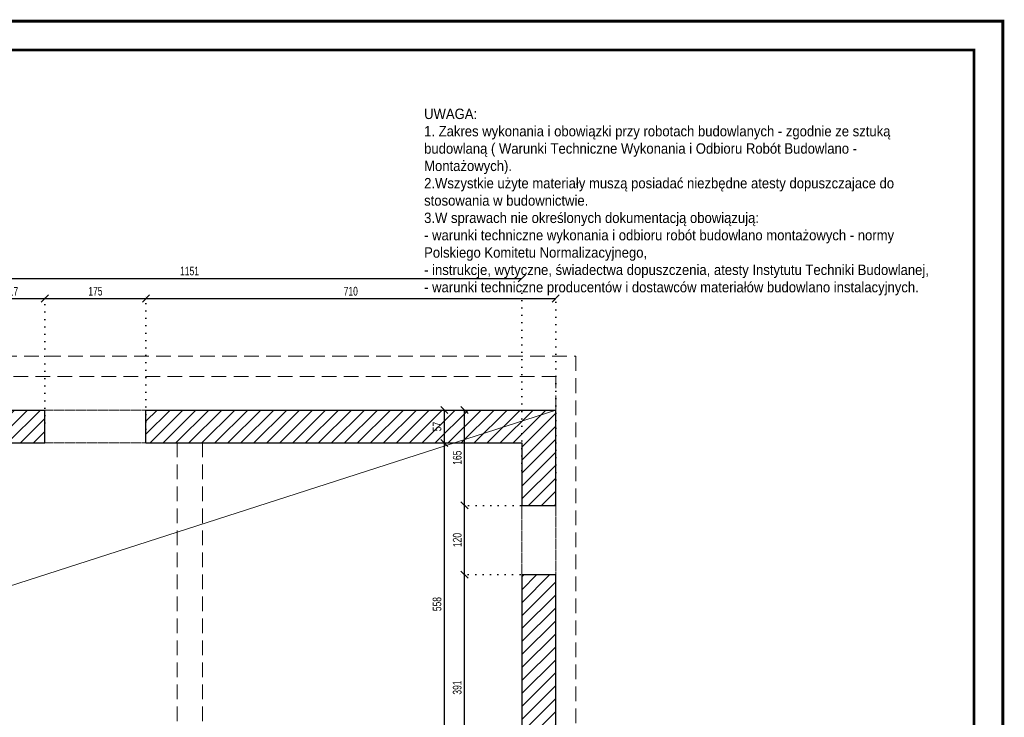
# Model space of a CAD drawing. Header units: millimetres. Extents: x 11149 to 111407, y -107619 to -23630.
# Tile 117 of 245: x 15749 to 17454, y -28338 to -27130. Entities that reach past the tile are written whole.
import ezdxf

# ---------------------------------------------------------------- set-up
doc = ezdxf.new("R2010")
doc.units = ezdxf.units.MM
doc.header["$LTSCALE"] = 2
for name, pattern in [('DOT', [6.35, 0, -6.35]), ('HIDDEN', [9.525, 6.35, -3.175]), ('HIDDENX2', [19.05, 12.7, -6.35])]:
    doc.linetypes.add(name, pattern=pattern)
doc.layers.get('0').update_dxf_attribs({"plot": 0})
doc.layers.get('Defpoints').update_dxf_attribs({"color": 1})
for name, color, linetype, lineweight in [('0_OPIS', 7, 'Continuous', 13), ('3DPLAN_A_WYSOKOŚCI ZMIANA', 144, 'HIDDENX2', 5), ('A_ściany mur', 2, 'Continuous', 30), ('e-cad_wymiary', 4, 'Continuous', 9), ('Opisy', 7, 'Continuous', 13)]:
    doc.layers.add(name, color=color, linetype=linetype, lineweight=lineweight)
doc.layers.add('3DPLAN_A_KRESKOWANIE 1', color=253, linetype='Continuous')
doc.styles.add('e-cad_1', font='arial.ttf', dxfattribs={"width": 0.7})
doc.dimstyles.new('e-cad_1_100_[cm]', dxfattribs={"dimscale": 10, "dimtxt": 1.5, "dimasz": 1.25, "dimexe": 1.25, "dimexo": 0.625, "dimgap": 0.5, "dimtad": 1, "dimdec": 0, "dimrnd": 1, "dimzin": 1, "dimtxsty": 'e-cad_1', "dimblk": 'OBLIQUE', "dimcen": 2.5, "dimclrd": 256, "dimclre": 252, "dimclrt": 7, "dimadec": 0, "dimazin": 0, "dimtfac": 1, "dimtix": 1, "dimtmove": 2, "dimatfit": 3, "dimldrblk": 'NONE', "dimfxl": 60, "dimfxlon": 1, "dimarcsym": 0})

# ---------------------------------------------------------------- blocks, each defined once
blk = doc.blocks.new('_OBLIQUE')
at = {"color": 0, "linetype": 'ByBlock', "lineweight": -2}
blk.add_line((-0.5, -0.5), (0.5, 0.5), dxfattribs=at)
blk = doc.blocks.new('*D330')
at = {"layer": 'Defpoints', "color": 0}
for p in [(15793, -27612.9), (15676, -27834.4), (15793, -27834.4)]:
    blk.add_point(p, dxfattribs=at)
at = {"layer": 'e-cad_wymiary', "color": 252, "linetype": 'DOT', "lineweight": -2}
for p, q in [((15676, -27828.1), (15676, -27600.4)), ((15793, -27828.1), (15793, -27600.4))]:
    blk.add_line(p, q, dxfattribs=at)
at = {"layer": 'e-cad_wymiary', "lineweight": -2}
blk.add_line((15676, -27612.9), (15793, -27612.9), dxfattribs=at)
at = {"layer": 'e-cad_wymiary', "lineweight": -2, "xscale": 12.5, "yscale": 12.5, "zscale": 12.5, "rotation": 180}
blk.add_blockref('_OBLIQUE', (15676, -27612.9), dxfattribs=at)
at = {"layer": 'e-cad_wymiary', "lineweight": -2, "xscale": 12.5, "yscale": 12.5, "zscale": 12.5}
blk.add_blockref('_OBLIQUE', (15793, -27612.9), dxfattribs=at)
at = {"layer": 'e-cad_wymiary', "color": 7, "insert": (15734.5, -27600.4), "char_height": 15, "attachment_point": 5, "style": 'e-cad_1'}
blk.add_mtext('117', dxfattribs=at)
blk = doc.blocks.new('_None')
blk = doc.blocks.new('*D331')
at = {"layer": 'Defpoints', "color": 0}
for p in [(15968, -27612.9), (15793, -27834.4), (15968, -27845.3)]:
    blk.add_point(p, dxfattribs=at)
at = {"layer": 'e-cad_wymiary', "color": 252, "linetype": 'DOT', "lineweight": -2}
for p, q in [((15793, -27828.1), (15793, -27600.4)), ((15968, -27839), (15968, -27600.4))]:
    blk.add_line(p, q, dxfattribs=at)
at = {"layer": 'e-cad_wymiary', "lineweight": -2}
blk.add_line((15793, -27612.9), (15968, -27612.9), dxfattribs=at)
at = {"layer": 'e-cad_wymiary', "lineweight": -2, "xscale": 12.5, "yscale": 12.5, "zscale": 12.5, "rotation": 180}
blk.add_blockref('_OBLIQUE', (15793, -27612.9), dxfattribs=at)
at = {"layer": 'e-cad_wymiary', "lineweight": -2, "xscale": 12.5, "yscale": 12.5, "zscale": 12.5}
blk.add_blockref('_OBLIQUE', (15968, -27612.9), dxfattribs=at)
at = {"layer": 'e-cad_wymiary', "color": 7, "insert": (15880.5, -27600.2), "char_height": 15, "attachment_point": 5, "style": 'e-cad_1'}
blk.add_mtext('175', dxfattribs=at)
blk = doc.blocks.new('*D332')
at = {"layer": 'Defpoints', "color": 0}
for p in [(16677.5, -27612.9), (15968, -27845.3), (16677.5, -27932.9)]:
    blk.add_point(p, dxfattribs=at)
at = {"layer": 'e-cad_wymiary', "color": 252, "linetype": 'DOT', "lineweight": -2}
for p, q in [((15968, -27839), (15968, -27600.4)), ((16677.5, -27926.6), (16677.5, -27600.4))]:
    blk.add_line(p, q, dxfattribs=at)
at = {"layer": 'e-cad_wymiary', "lineweight": -2}
blk.add_line((15968, -27612.9), (16677.5, -27612.9), dxfattribs=at)
at = {"layer": 'e-cad_wymiary', "lineweight": -2, "xscale": 12.5, "yscale": 12.5, "zscale": 12.5, "rotation": 180}
blk.add_blockref('_OBLIQUE', (15968, -27612.9), dxfattribs=at)
at = {"layer": 'e-cad_wymiary', "lineweight": -2, "xscale": 12.5, "yscale": 12.5, "zscale": 12.5}
blk.add_blockref('_OBLIQUE', (16677.5, -27612.9), dxfattribs=at)
at = {"layer": 'e-cad_wymiary', "color": 7, "insert": (16322.7, -27600.2), "char_height": 15, "attachment_point": 5, "style": 'e-cad_1'}
blk.add_mtext('710', dxfattribs=at)
blk = doc.blocks.new('*D346')
at = {"layer": 'Defpoints', "color": 0}
for p in [(16619, -27577.9), (16619, -27916.9), (15468, -27975)]:
    blk.add_point(p, dxfattribs=at)
at = {"layer": 'e-cad_wymiary', "color": 252, "linetype": 'DOT', "lineweight": -2}
for p, q in [((15468, -27968.8), (15468, -27565.4)), ((16619, -27910.6), (16619, -27565.4))]:
    blk.add_line(p, q, dxfattribs=at)
at = {"layer": 'e-cad_wymiary', "lineweight": -2}
blk.add_line((15468, -27577.9), (16619, -27577.9), dxfattribs=at)
at = {"layer": 'e-cad_wymiary', "lineweight": -2, "xscale": 12.5, "yscale": 12.5, "zscale": 12.5, "rotation": 180}
blk.add_blockref('_OBLIQUE', (15468, -27577.9), dxfattribs=at)
at = {"layer": 'e-cad_wymiary', "lineweight": -2, "xscale": 12.5, "yscale": 12.5, "zscale": 12.5}
blk.add_blockref('_OBLIQUE', (16619, -27577.9), dxfattribs=at)
at = {"layer": 'e-cad_wymiary', "color": 7, "insert": (16043.5, -27565.2), "char_height": 15, "attachment_point": 5, "style": 'e-cad_1'}
blk.add_mtext('1151', dxfattribs=at)
blk = doc.blocks.new('*D414')
at = {"layer": 'Defpoints', "color": 0}
for p in [(16519.7, -28090.9), (16634.8, -28090.9), (16650.7, -28481.9)]:
    blk.add_point(p, dxfattribs=at)
at = {"layer": 'e-cad_wymiary', "color": 252, "linetype": 'DOT', "lineweight": -2}
for p, q in [((16628.6, -28090.9), (16507.2, -28090.9)), ((16644.5, -28481.9), (16507.2, -28481.9))]:
    blk.add_line(p, q, dxfattribs=at)
at = {"layer": 'e-cad_wymiary', "lineweight": -2}
blk.add_line((16519.7, -28481.9), (16519.7, -28090.9), dxfattribs=at)
at = {"layer": 'e-cad_wymiary', "lineweight": -2, "xscale": 12.5, "yscale": 12.5, "zscale": 12.5}
for p, rotation in [((16519.7, -28090.9), 90), ((16519.7, -28481.9), 270)]:
    blk.add_blockref('_OBLIQUE', p, dxfattribs=dict(at, rotation=rotation))
at = {"layer": 'e-cad_wymiary', "color": 7, "insert": (16507, -28286.4), "char_height": 15, "attachment_point": 5, "rotation": 90, "style": 'e-cad_1'}
blk.add_mtext('391', dxfattribs=at)
blk = doc.blocks.new('*D415')
at = {"layer": 'Defpoints', "color": 0}
for p in [(16519.7, -27970.9), (16648.2, -27970.9), (16634.8, -28090.9)]:
    blk.add_point(p, dxfattribs=at)
at = {"layer": 'e-cad_wymiary', "color": 252, "linetype": 'DOT', "lineweight": -2}
for p, q in [((16642, -27970.9), (16507.2, -27970.9)), ((16628.6, -28090.9), (16507.2, -28090.9))]:
    blk.add_line(p, q, dxfattribs=at)
at = {"layer": 'e-cad_wymiary', "lineweight": -2}
blk.add_line((16519.7, -28090.9), (16519.7, -27970.9), dxfattribs=at)
at = {"layer": 'e-cad_wymiary', "lineweight": -2, "xscale": 12.5, "yscale": 12.5, "zscale": 12.5}
for p, rotation in [((16519.7, -27970.9), 90), ((16519.7, -28090.9), 270)]:
    blk.add_blockref('_OBLIQUE', p, dxfattribs=dict(at, rotation=rotation))
at = {"layer": 'e-cad_wymiary', "color": 7, "insert": (16507.1, -28030.9), "char_height": 15, "attachment_point": 5, "rotation": 90, "style": 'e-cad_1'}
blk.add_mtext('120', dxfattribs=at)
blk = doc.blocks.new('*D416')
at = {"layer": 'Defpoints', "color": 0}
for p in [(16519.7, -27805.9), (16568.9, -27805.9), (16648.2, -27970.9)]:
    blk.add_point(p, dxfattribs=at)
at = {"layer": 'e-cad_wymiary', "color": 252, "linetype": 'DOT', "lineweight": -2}
for p, q in [((16562.7, -27805.9), (16507.2, -27805.9)), ((16642, -27970.9), (16507.2, -27970.9))]:
    blk.add_line(p, q, dxfattribs=at)
at = {"layer": 'e-cad_wymiary', "lineweight": -2}
blk.add_line((16519.7, -27970.9), (16519.7, -27805.9), dxfattribs=at)
at = {"layer": 'e-cad_wymiary', "lineweight": -2, "xscale": 12.5, "yscale": 12.5, "zscale": 12.5}
for p, rotation in [((16519.7, -27805.9), 90), ((16519.7, -27970.9), 270)]:
    blk.add_blockref('_OBLIQUE', p, dxfattribs=dict(at, rotation=rotation))
at = {"layer": 'e-cad_wymiary', "color": 7, "insert": (16507.1, -27888.4), "char_height": 15, "attachment_point": 5, "rotation": 90, "style": 'e-cad_1'}
blk.add_mtext('165', dxfattribs=at)
blk = doc.blocks.new('*D422')
at = {"layer": 'Defpoints', "color": 0}
for p in [(16484.7, -27862.9), (16570.4, -27862.9), (16570.8, -28420.9)]:
    blk.add_point(p, dxfattribs=at)
at = {"layer": 'e-cad_wymiary', "color": 252, "linetype": 'DOT', "lineweight": -2}
for p, q in [((16564.2, -27862.9), (16472.2, -27862.9)), ((16564.5, -28420.9), (16472.2, -28420.9))]:
    blk.add_line(p, q, dxfattribs=at)
at = {"layer": 'e-cad_wymiary', "lineweight": -2}
blk.add_line((16484.7, -28420.9), (16484.7, -27862.9), dxfattribs=at)
at = {"layer": 'e-cad_wymiary', "lineweight": -2, "xscale": 12.5, "yscale": 12.5, "zscale": 12.5}
for p, rotation in [((16484.7, -27862.9), 90), ((16484.7, -28420.9), 270)]:
    blk.add_blockref('_OBLIQUE', p, dxfattribs=dict(at, rotation=rotation))
at = {"layer": 'e-cad_wymiary', "color": 7, "insert": (16472.1, -28141.9), "char_height": 15, "attachment_point": 5, "rotation": 90, "style": 'e-cad_1'}
blk.add_mtext('558', dxfattribs=at)
blk = doc.blocks.new('*D423')
at = {"layer": 'Defpoints', "color": 0}
for p in [(16484.7, -27805.9), (16570.4, -27805.9), (16570.4, -27862.9)]:
    blk.add_point(p, dxfattribs=at)
at = {"layer": 'e-cad_wymiary', "color": 252, "linetype": 'DOT', "lineweight": -2}
for p, q in [((16564.2, -27805.9), (16472.2, -27805.9)), ((16564.2, -27862.9), (16472.2, -27862.9))]:
    blk.add_line(p, q, dxfattribs=at)
at = {"layer": 'e-cad_wymiary', "lineweight": -2}
blk.add_line((16484.7, -27862.9), (16484.7, -27805.9), dxfattribs=at)
at = {"layer": 'e-cad_wymiary', "lineweight": -2, "xscale": 12.5, "yscale": 12.5, "zscale": 12.5}
for p, rotation in [((16484.7, -27805.9), 90), ((16484.7, -27862.9), 270)]:
    blk.add_blockref('_OBLIQUE', p, dxfattribs=dict(at, rotation=rotation))
at = {"layer": 'e-cad_wymiary', "color": 7, "insert": (16472.1, -27834.4), "char_height": 15, "attachment_point": 5, "rotation": 90, "style": 'e-cad_1'}
blk.add_mtext('57', dxfattribs=at)

msp = doc.modelspace()

# ---------------------------------------------------------------- hatches: boundary and pattern name
at = {"layer": '3DPLAN_A_KRESKOWANIE 1'}
h = msp.add_hatch(dxfattribs=at)
h.set_pattern_fill('ANSI31', color=256, scale=5, style=0)
h.set_pattern_definition([(45, (15147.047, -29342.012), (-11.22532, 11.22532), [])])
h.paths.add_polyline_path([(15208.99, -29306.89), (15087.99, -29306.89), (15087.99, -29384.89), (15208.99, -29384.89)])
h.paths.add_polyline_path([(16677.49, -29121.89), (16623.99, -29121.89), (16623.99, -29308.89), (16290.99, -29308.89), (16290.99, -29384.89), (16677.49, -29384.89)])
h.paths.add_polyline_path([(16115.99, -29308.89), (16047.99, -29308.89), (16047.99, -29148.89), (16014.99, -29148.89), (16014.99, -29308.89), (15977.99, -29308.89), (15977.99, -29384.89), (16115.99, -29384.89)])
h.paths.add_polyline_path([(15802.99, -29308.89), (15767.99, -29308.89), (15767.99, -28746.89), (15772.99, -28746.89), (15772.99, -28712.89), (15691.99, -28712.89), (15691.99, -28642.89), (15671.99, -28642.89), (15671.99, -28710.89), (15658.99, -28710.89), (15658.99, -28746.89), (15736.99, -28746.89), (15736.99, -29058.89), (15726.99, -29058.89), (15726.99, -29069.89), (15736.99, -29069.89), (15736.99, -29306.89), (15689.99, -29306.89), (15689.99, -29384.89), (15802.99, -29384.89)])
h.paths.add_polyline_path([(16443.99, -28715.89), (16348.99, -28715.89), (16348.99, -28647.89), (16324.99, -28647.89), (16324.99, -28715.89), (16097.99, -28715.89), (16097.99, -28691.89), (16056.99, -28691.89), (16056.99, -28450.89), (16068.99, -28450.89), (16068.99, -28440.89), (16324.99, -28440.89), (16324.99, -28557.89), (16348.99, -28557.89), (16348.99, -28439.89), (16623.99, -28439.89), (16623.99, -28481.89), (16677.49, -28481.89), (16677.49, -28090.89), (16618.99, -28090.89), (16618.99, -28420.89), (15614.99, -28420.89), (15614.99, -28441.89), (15671.99, -28441.89), (15671.99, -28522.89), (15691.99, -28522.89), (15691.99, -28438.89), (16026.99, -28438.89), (16026.99, -28712.89), (15892.99, -28712.89), (15892.99, -28746.89), (16014.99, -28746.89), (16014.99, -28802.89), (16047.99, -28802.89), (16047.99, -28747.89), (16069.99, -28747.89), (16069.99, -28744.89), (16443.99, -28744.89)])
h.paths.add_polyline_path([(16677.49, -28681.89), (16623.99, -28681.89), (16623.99, -28715.89), (16533.99, -28715.89), (16533.99, -28744.89), (16623.99, -28744.89), (16623.99, -28782.89), (16677.49, -28782.89)])
h.paths.add_polyline_path([(16677.49, -28566.89), (16623.99, -28566.89), (16623.99, -28601.89), (16677.49, -28601.89)])
h.paths.add_polyline_path([(16677.49, -28867.89), (16623.99, -28867.89), (16623.99, -28916.89), (16677.49, -28916.89)])
h.paths.add_polyline_path([(16677.49, -27805.89), (15967.99, -27805.89), (15967.99, -27862.89), (16618.99, -27862.89), (16618.99, -27970.89), (16677.49, -27970.89)])
h.paths.add_polyline_path([(15500.99, -27805.89), (15380.99, -27805.89), (15380.99, -27867.89), (15454.99, -27867.89), (15454.99, -28420.89), (14450.99, -28420.89), (14450.99, -28435.89), (14331.99, -28435.89), (14331.99, -28420.89), (14227.99, -28420.89), (14227.99, -28435.89), (14207.99, -28435.89), (14207.99, -28467.89), (14230.99, -28467.89), (14230.99, -28496.89), (14276.99, -28496.89), (14276.99, -28467.89), (14827.99, -28467.89), (14827.99, -28490.89), (14866.99, -28490.89), (14866.99, -28439.89), (15420.99, -28439.89), (15420.99, -28504.89), (15467.99, -28504.89), (15467.99, -28441.89), (15494.99, -28441.89), (15494.99, -28420.89), (15467.99, -28420.89), (15467.99, -27862.89), (15500.99, -27862.89)])
h.paths.add_polyline_path([(15792.99, -27805.89), (15675.99, -27805.89), (15675.99, -27862.89), (15792.99, -27862.89)])
h.paths.add_polyline_path([(14935.99, -28756.89), (15425.99, -28756.89), (15425.99, -29306.89), (15383.99, -29306.89), (15383.99, -29384.89), (15514.99, -29384.89), (15514.99, -29306.89), (15441.99, -29306.89), (15441.99, -29069.89), (15636.99, -29069.89), (15636.99, -29058.89), (15441.99, -29058.89), (15441.99, -28772.89), (15466.99, -28772.89), (15466.99, -28746.89), (15568.99, -28746.89), (15568.99, -28710.89), (15467.99, -28710.89), (15467.99, -28677.89), (15420.99, -28677.89), (15420.99, -28720.89), (14866.99, -28720.89), (14866.99, -28640.89), (14827.99, -28640.89), (14827.99, -28721.89), (14417.99, -28721.89), (14417.99, -28756.89), (14765.99, -28756.89), (14765.99, -28833.89), (14935.99, -28833.89)])
h.paths.add_polyline_path([(14912.99, -29306.89), (14891.99, -29306.89), (14891.99, -28974.89), (14421.99, -28974.89), (14421.99, -28984.89), (14884.99, -28984.89), (14884.99, -29310.89), (14777.99, -29310.89), (14777.99, -29384.89), (14912.99, -29384.89)])
h.paths.add_polyline_path([(14602.99, -29310.89), (14487.99, -29310.89), (14487.99, -29384.89), (14602.99, -29384.89)])
h.paths.add_polyline_path([(14312.99, -29310.89), (14262.99, -29310.89), (14262.99, -28984.89), (14341.99, -28984.89), (14341.99, -28974.89), (14262.99, -28974.89), (14262.99, -28756.89), (14297.99, -28756.89), (14297.99, -28721.89), (14276.99, -28721.89), (14276.99, -28667.89), (14228.99, -28667.89), (14228.99, -28721.89), (13922.99, -28721.89), (13922.99, -28754.89), (13935.99, -28754.89), (13935.99, -28884.89), (13953.99, -28884.89), (13953.99, -28754.89), (14226.99, -28754.89), (14226.99, -29323.89), (14186.99, -29323.89), (14186.99, -29384.89), (14312.99, -29384.89)])
h.paths.add_polyline_path([(14011.99, -29323.89), (13953.99, -29323.89), (13953.99, -28979.89), (13935.99, -28979.89), (13935.99, -29320.89), (13895.99, -29320.89), (13895.99, -29384.89), (14011.99, -29384.89)])
h.paths.add_polyline_path([(13720.99, -29320.89), (13668.99, -29320.89), (13668.99, -29039.89), (13722.99, -29039.89), (13722.99, -28875.89), (13664.99, -28875.89), (13664.99, -28769.89), (13673.99, -28769.89), (13673.99, -28754.89), (13832.99, -28754.89), (13832.99, -28721.89), (13810.99, -28721.89), (13810.99, -28684.89), (13793.99, -28684.89), (13793.99, -28721.89), (13683.99, -28721.89), (13683.99, -28682.89), (13649.99, -28682.89), (13629.99, -28682.89), (13629.99, -28715.89), (13626.99, -28715.89), (13626.99, -28933.89), (13626.99, -28950.89), (13626.99, -29316.89), (13584.99, -29316.89), (13584.99, -29384.89), (13720.99, -29384.89)])
h.paths.add_polyline_path([(13668.99, -27956.89), (13700.99, -27956.89), (13700.99, -27866.89), (13703.99, -27866.89), (13703.99, -27805.89), (13681.49, -27805.89), (13681.49, -27747.89), (13559.97, -27747.89), (13559.97, -27794.89), (13623.99, -27794.89), (13623.99, -27856.89), (13640.99, -27856.89), (13640.99, -28135.89), (13216.99, -28135.89), (13216.99, -28434.89), (13209.99, -28434.89), (13209.99, -28463.89), (13216.99, -28463.89), (13305.2, -28463.89), (13305.2, -28429.89), (13252.2, -28429.89), (13252.2, -28179.89), (13371.2, -28179.89), (13371.2, -28242.89), (13424.2, -28242.89), (13424.2, -28429.89), (13395.2, -28429.89), (13395.2, -28463.89), (13521.99, -28463.89), (13521.99, -28429.89), (13434.99, -28429.89), (13434.99, -28240.89), (13487.99, -28240.89), (13487.99, -28181.89), (13633.99, -28181.89), (13633.99, -28242.89), (13633.99, -28416.89), (13620.99, -28416.89), (13620.99, -28429.89), (13611.99, -28429.89), (13611.99, -28463.89), (13629.99, -28463.89), (13629.99, -28532.89), (13649.99, -28532.89), (13649.99, -28521.89), (13683.99, -28521.89), (13683.99, -28467.89), (13793.99, -28467.89), (13793.99, -28534.89), (13810.99, -28534.89), (13810.99, -28467.89), (13836.99, -28467.89), (13836.99, -28435.89), (13668.99, -28435.89)])
h.paths.add_polyline_path([(14010.99, -27805.89), (13878.99, -27805.89), (13878.99, -27866.89), (13932.99, -27866.89), (13932.99, -28435.89), (13921.99, -28435.89), (13921.99, -28467.89), (14077.99, -28467.89), (14077.99, -28435.89), (13960.99, -28435.89), (13960.99, -27867.89), (14010.99, -27867.89)])
h.paths.add_polyline_path([(14308.99, -27805.89), (14185.99, -27805.89), (14185.99, -27867.89), (14308.99, -27867.89)])
h.paths.add_polyline_path([(14607.99, -27805.89), (14483.99, -27805.89), (14483.99, -27867.89), (14607.99, -27867.89)])
h.paths.add_polyline_path([(14903.99, -27805.89), (14782.99, -27805.89), (14782.99, -27867.89), (14903.99, -27867.89)])
h.paths.add_polyline_path([(15205.99, -27805.89), (15078.99, -27805.89), (15078.99, -27867.89), (15205.99, -27867.89)])
h.paths.add_polyline_path([(12480.84, -29301.89), (12411.84, -29301.89), (12411.84, -28913.89), (12510.99, -28913.89), (12510.99, -28896.89), (12411.99, -28896.89), (12411.99, -28889.89), (12391.99, -28889.89), (12391.99, -29317.89), (11837.99, -29317.89), (11837.99, -29070.89), (11781.49, -29070.89), (11781.49, -29384.89), (12480.84, -29384.89)])
h.paths.add_polyline_path([(12297.99, -28133.89), (11825.99, -28133.89), (11825.99, -28063.89), (11774.49, -28063.89), (11774.49, -28175.39), (11826.99, -28175.39), (11826.99, -28139.89), (12297.99, -28139.89)])
h.paths.add_polyline_path([(11825.99, -27851.89), (12410.99, -27851.89), (12410.99, -28133.89), (12387.99, -28133.89), (12387.99, -28139.89), (12410.99, -28139.89), (12410.99, -28286.89), (12426.99, -28286.89), (12426.99, -28228.89), (12531.99, -28228.89), (12531.99, -28218.89), (12420.99, -28218.89), (12420.99, -28006.89), (12456.99, -28006.89), (12456.99, -27863.89), (12456.99, -27805.89), (11774.49, -27805.89), (11774.49, -27888.89), (11825.99, -27888.89)])
h.paths.add_polyline_path([(12769.99, -27805.89), (12661.49, -27805.89), (12626.99, -27805.89), (12626.99, -27863.89), (12769.99, -27863.89)])
h.paths.add_polyline_path([(13027.49, -27747.89), (13027.49, -27805.89), (13026.62, -27805.89), (12939.99, -27805.89), (12939.99, -27832.39), (12939.99, -27837.39), (12939.99, -27863.89), (12939.99, -27933.89), (12975.99, -27933.89), (12975.99, -28098.89), (12975.99, -28116.34), (12975.99, -28218.89), (12778.19, -28218.89), (12768.19, -28218.89), (12669.19, -28218.89), (12631.99, -28218.89), (12631.99, -28220.23), (12631.99, -28227.55), (12631.99, -28228.89), (12648.99, -28228.89), (12648.99, -28462.89), (12689.46, -28462.89), (12694.99, -28462.89), (12694.99, -28448.19), (12694.99, -28441.59), (12694.99, -28426.89), (12689.46, -28426.89), (12667.99, -28426.89), (12667.99, -28375.66), (12667.99, -28325.66), (12667.99, -28237.89), (12842.99, -28237.89), (12851.99, -28237.89), (12979.99, -28237.89), (12979.99, -28266.81), (12979.99, -28305.03), (12979.99, -28326.89), (12979.99, -28339.89), (12979.99, -28368.31), (12979.99, -28406.53), (12979.99, -28426.89), (12851.99, -28426.89), (12842.99, -28426.89), (12784.99, -28426.89), (12784.99, -28441.59), (12784.99, -28448.19), (12784.99, -28462.89), (12784.99, -28541.89), (12789.73, -28541.89), (12797.24, -28541.89), (12801.99, -28541.89), (12801.99, -28461.89), (12922.99, -28461.89), (12937.99, -28461.89), (12937.99, -28505.89), (13026.62, -28505.89), (13030.99, -28505.89), (13030.99, -28463.89), (13089.99, -28463.89), (13089.99, -28452.39), (13089.99, -28446.38), (13089.99, -28434.89), (13070.99, -28434.89), (13070.99, -28421.89), (13057.99, -28421.89), (13057.99, -27857.89), (13067.99, -27857.89), (13067.99, -27794.89), (13073.99, -27794.89), (13073.99, -27747.89), (13062.49, -27747.89)])
h.paths.add_polyline_path([(13212, -27747.89), (13444.97, -27747.89), (13444.97, -27767.89), (13444.97, -27772.89), (13444.97, -27794.89), (13312.02, -27794.89), (13301.84, -27794.89), (13199.99, -27794.89), (13199.99, -27747.89)])
h.paths.add_polyline_path([(12783.84, -29301.89), (12725.84, -29301.89), (12725.84, -28870.89), (12709.99, -28870.89), (12709.99, -28896.89), (12609.99, -28896.89), (12609.99, -28913.89), (12709.84, -28913.89), (12709.84, -29301.89), (12653.84, -29301.89), (12653.84, -29384.89), (12783.84, -29384.89)])
h.paths.add_polyline_path([(13499.99, -29316.89), (13465.99, -29316.89), (13465.99, -29245.89), (13459.99, -29245.89), (13459.99, -29229.89), (13436.49, -29229.89), (13433.49, -29229.89), (13433.49, -29384.89), (13499.99, -29384.89)])
h.paths.add_polyline_path([(13076.99, -28849.89), (13049.99, -28849.89), (13049.99, -28933.89), (13096.99, -28933.89), (13096.99, -29041.89), (13049.99, -29041.89), (13049.99, -29319.89), (13104.99, -29319.89), (13104.99, -29384.89), (12956.84, -29384.89), (12956.84, -29301.89), (12994.84, -29301.89), (12994.84, -28922.89), (12952.84, -28922.89), (12952.84, -28790.89), (12994.84, -28790.89), (12994.84, -28731.89), (12725.84, -28731.89), (12725.84, -28772.89), (12709.99, -28772.89), (12709.99, -28746.89), (12685.99, -28746.89), (12685.99, -28715.89), (12784.99, -28715.89), (12784.99, -28691.89), (12801.99, -28691.89), (12801.99, -28715.89), (12937.99, -28715.89), (12937.99, -28683.89), (13030.99, -28683.89), (13030.99, -28716.89), (13076.99, -28716.89), (13076.99, -28832.89)])
h.paths.add_polyline_path([(13227.99, -29319.89), (13187.99, -29319.89), (13187.99, -29384.89), (13289.49, -29384.89), (13289.49, -29229.89), (13286.49, -29229.89), (13286.49, -29223.89), (13286.49, -29062.89), (13286.49, -29056.89), (13274.99, -29056.89), (13274.99, -29029.93), (13246.99, -29029.93), (13246.99, -29169.89), (13236.99, -29169.89), (13236.99, -29242.89), (13227.99, -29242.89)])
h.paths.add_polyline_path([(12383.99, -28455.89), (12401.99, -28455.81), (12401.99, -28523.89), (12426.99, -28523.89), (12426.99, -28376.89), (12410.99, -28376.89), (12410.99, -28408.89), (12393.99, -28408.89), (12393.99, -28418.89), (11826.99, -28418.89), (11826.99, -28350.39), (11774.49, -28350.39), (11774.49, -28429.89), (11562.49, -28429.89), (11562.49, -28493.89), (11595.99, -28493.89), (11595.99, -28452.89), (11776.99, -28452.89), (11776.99, -28490.89), (11826.99, -28490.89), (11826.99, -28455.89)])
h.paths.add_polyline_path([(12401.99, -28658.89), (12401.99, -28679.89), (12383.99, -28679.89), (12341.99, -28679.89), (12341.99, -28709.89), (11826.99, -28709.89), (11826.99, -28670.89), (11776.99, -28670.89), (11776.99, -28709.89), (11595.99, -28709.89), (11595.99, -28673.89), (11562.49, -28673.89), (11562.49, -28763.89), (11781.49, -28763.89), (11781.49, -28800.89), (11837.99, -28800.89), (11837.99, -28746.89), (12391.99, -28746.89), (12391.99, -28790.89), (12411.99, -28790.89), (12411.99, -28762.89), (12427.99, -28762.89), (12427.99, -28746.89), (12568.99, -28746.89), (12568.99, -28715.89), (12455.99, -28715.89), (12455.99, -28670.89), (12426.99, -28670.89), (12426.99, -28658.89)])

# ---------------------------------------------------------------- linework, layer by layer
at = {"layer": '0_OPIS', "const_width": 5}
for points in [[(11151.87, -27132.55), (17451.87, -27132.55), (17451.87, -30102.55), (11151.87, -30102.55)], [(11451.87, -27182.55), (17401.87, -27182.55), (17401.87, -30052.55), (11451.87, -30052.55)]]:
    msp.add_lwpolyline(points, close=True, dxfattribs=at)
at = {"layer": '3DPLAN_A_WYSOKOŚCI ZMIANA'}
for p, q in [((13242.49, -27712.89), (16712.49, -27712.89)), ((16712.49, -27712.89), (16712.49, -29477.89)), ((13681.49, -27747.89), (16677.49, -27747.89)), ((16677.49, -27805.89), (16677.49, -27747.89)), ((16021.99, -28420.89), (16021.99, -27862.89)), ((16065.99, -28420.89), (16065.99, -27862.89))]:
    msp.add_line(p, q, dxfattribs=at)
at = {"layer": 'A_ściany mur', "ltscale": 0.1}
for p, q in [((15675.99, -27805.89), (15792.99, -27805.89)), ((15792.99, -27862.89), (15792.99, -27805.89)), ((15967.99, -27862.89), (15967.99, -27805.89)), ((15967.99, -27805.89), (16677.49, -27805.89)), ((16677.49, -27970.89), (16677.49, -27805.89)), ((15675.99, -27862.89), (15792.99, -27862.89)), ((15967.99, -27862.89), (16618.99, -27862.89)), ((16618.99, -27862.89), (16618.99, -27970.89)), ((16618.99, -27970.89), (16677.49, -27970.89)), ((16618.99, -28090.89), (16618.99, -28420.89)), ((16618.99, -28090.89), (16677.49, -28090.89)), ((16677.49, -28481.89), (16677.49, -28090.89))]:
    msp.add_line(p, q, dxfattribs=at)
at = {"layer": 'A_ściany mur', "color": 4, "linetype": 'HIDDEN', "lineweight": 5, "ltscale": 0.1}
for p, q in [((15792.99, -27805.89), (15967.99, -27805.89)), ((15792.99, -27862.89), (15967.99, -27862.89)), ((16618.99, -28090.89), (16618.99, -27970.89)), ((16677.49, -27970.89), (16677.49, -28090.89))]:
    msp.add_line(p, q, dxfattribs=at)
at = {"layer": 'Opisy'}
msp.add_line((11781.49, -29384.89), (16677.49, -27805.89), dxfattribs=at)

# ---------------------------------------------------------------- dimensions: what is measured, and where the dimension line sits
at = {"layer": 'e-cad_wymiary'}
for base, p1, p2, picture, middle in [((15792.99, -27612.89), (15675.99, -27834.39), (15792.99, -27834.39), '*D330', (15734.49, -27600.36)), ((15967.99, -27612.89), (15792.99, -27834.39), (15967.99, -27845.29), '*D331', (15880.49, -27600.23))]:
    dim = msp.add_linear_dim(base=base, p1=p1, p2=p2, dimstyle='e-cad_1_100_[cm]', dxfattribs=at)
    dim.commit()
    dim.dimension.update_dxf_attribs({"geometry": picture, "text_midpoint": middle})
for base, p1, p2, picture, middle in [((16484.71, -27805.89), (16570.44, -27862.89), (16570.44, -27805.89), '*D423', (16472.08, -27834.39)), ((16519.71, -27805.89), (16648.24, -27970.89), (16568.92, -27805.89), '*D416', (16507.05, -27888.39)), ((16484.71, -27862.89), (16570.77, -28420.89), (16570.44, -27862.89), '*D422', (16472.05, -28141.89)), ((16519.71, -27970.89), (16634.83, -28090.89), (16648.24, -27970.89), '*D415', (16507.05, -28030.89)), ((16519.71, -28090.89), (16650.74, -28481.89), (16634.83, -28090.89), '*D414', (16507.05, -28286.39))]:
    dim = msp.add_linear_dim(base=base, p1=p1, p2=p2, angle=90, dimstyle='e-cad_1_100_[cm]', dxfattribs=at)
    dim.commit()
    dim.dimension.update_dxf_attribs({"geometry": picture, "text_midpoint": middle})

# ---------------------------------------------------------------- next in the draw order: texts
at = {"layer": 'Opisy', "insert": (16449.71, -27284.06), "char_height": 18, "width": 892.1592, "attachment_point": 1, "style": 'e-cad_1', "bg_fill": 2}
msp.add_mtext('{\\W0.9;UWAGA:\\P1. Zakres wykonania i obowiązki przy robotach budowlanych - zgodnie ze sztuką budowlaną ( Warunki Techniczne Wykonania i Odbioru Robót Budowlano - Montażowych).\\P2.Wszystkie użyte materiały muszą posiadać niezbędne atesty dopuszczajace do stosowania w budownictwie.\\P3.W sprawach nie określonych dokumentacją obowiązują: \\P- warunki techniczne wykonania i odbioru robót budowlano montażowych - normy Polskiego Komitetu Normalizacyjnego,\\P- instrukcje, wytyczne, świadectwa dopuszczenia, atesty Instytutu Techniki Budowlanej,\\P- warunki techniczne producentów i dostawców materiałów budowlano instalacyjnych.}', dxfattribs=at)

# ---------------------------------------------------------------- next in the draw order: dimensions: what is measured, and where the dimension line sits
at = {"layer": 'e-cad_wymiary'}
for base, p1, p2, picture, middle in [((16618.99, -27577.89), (15467.99, -27975.03), (16618.99, -27916.89), '*D346', (16043.49, -27565.23)), ((16677.48523967, -27612.88925649), (15967.98523967, -27845.2912158), (16677.48523967, -27932.89597004), '*D332', (16322.73523967, -27600.23066167))]:
    dim = msp.add_linear_dim(base=base, p1=p1, p2=p2, dimstyle='e-cad_1_100_[cm]', dxfattribs=at)
    dim.commit()
    dim.dimension.update_dxf_attribs({"geometry": picture, "text_midpoint": middle})

doc.saveas('drawing.dxf')
